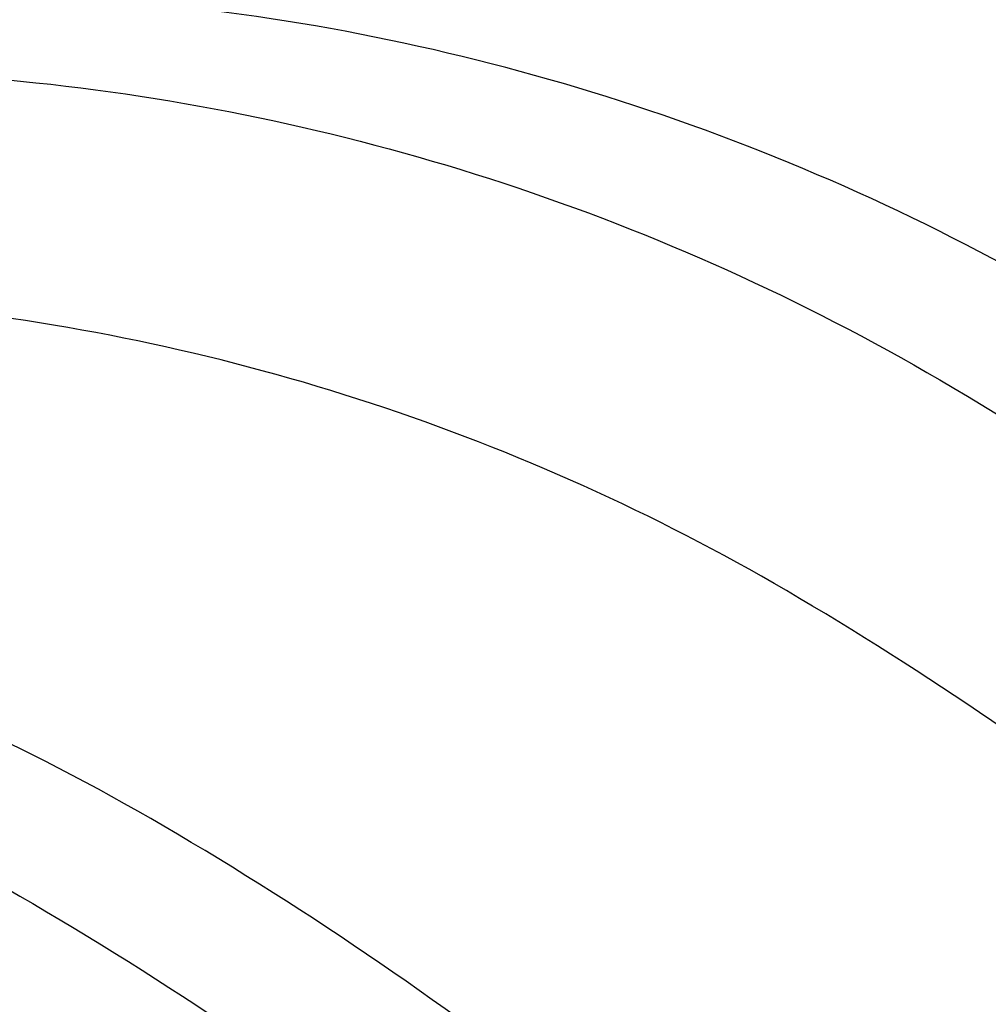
# Model space of a CAD drawing. Extents: x -19547 to -11561, y 2096 to 5601.
# Tile 66 of 168: x -18607 to -18572, y 3210 to 3245. Entities that reach past the tile are written whole.
import ezdxf

# ---------------------------------------------------------------- set-up
doc = ezdxf.new("R2010")
doc.units = 0
doc.header["$MEASUREMENT"] = 0
doc.layers.add('TANK', color=2, linetype='CONTINUOUS')

msp = doc.modelspace()

# ---------------------------------------------------------------- linework, layer by layer
at = {"layer": 'TANK', "elevation": 0}
for points in [[(-18478.748, 3080.545, 0.010233), (-18478.135, 3081.874, 0.106395), (-18471.647, 3113.704, 0.071312), (-18476.96, 3148.09, 0.017305), (-18481.157, 3160.332, 0.040291), (-18494.122, 3187.488, 0.057637), (-18519.824, 3221.928, 0.071312), (-18547.05, 3243.593, 0.106395), (-18577.908, 3253.743, 0.00181), (-18578.163, 3253.769, 0.00181)], [(-18494.532, 3071.429, 0.085407), (-18490.163, 3098.591, 0.071312), (-18495.746, 3134.726, 0.019282), (-18500.716, 3149.039, 0.038312), (-18513.78, 3176.127, 0.044515), (-18533.883, 3204.675, 0.013151), (-18540.776, 3212.378, 0.071312), (-18569.386, 3235.145, 0.106395), (-18601.813, 3245.811, 0.149431), (-18623.175, 3241.683), (-18630.348, 3237.468), (-18631.959, 3230.354)], [(-18630.348, 3237.468, -0.16913), (-18606.513, 3243.031, -0.106395), (-18574.086, 3232.365, -0.071312), (-18545.476, 3209.598, -0.016688), (-18536.838, 3199.732, -0.040957), (-18518.481, 3173.347, -0.038238), (-18505.438, 3146.313, -0.019356), (-18500.446, 3131.945, -0.071312), (-18494.863, 3095.811, -0.085141), (-18499.205, 3068.73, -0.085141)], [(-18511.295, 3061.747, 0.010321), (-18510.676, 3063.086, 0.106395), (-18504.188, 3094.916, 0.071312), (-18509.501, 3129.302, 0.017305), (-18513.698, 3141.544, 0.040291), (-18526.663, 3168.7, 0.057637), (-18552.365, 3203.141, 0.071312), (-18579.591, 3224.806, 0.106395), (-18610.449, 3234.956, 0.159299), (-18631.959, 3230.354), (-18637.386, 3227.221)], [(-18527.076, 3052.631, 0.085441), (-18522.703, 3079.804, 0.071312), (-18528.286, 3115.938, 0.019282), (-18533.257, 3130.252, 0.038312), (-18546.321, 3157.34, 0.044515), (-18566.424, 3185.888, 0.013151), (-18573.317, 3193.591, 0.071312), (-18601.927, 3216.358, 0.106395), (-18634.353, 3227.024, 0.051098), (-18641.94, 3227.052, 0.051098)], [(-18641.94, 3224.437, -0.019436), (-18639.054, 3224.243, -0.106395), (-18606.627, 3213.577, -0.071312), (-18578.017, 3190.81, -0.016688), (-18569.378, 3180.945, -0.040957), (-18551.022, 3154.559, -0.038238), (-18537.979, 3127.526, -0.019356), (-18532.987, 3113.158, -0.071312), (-18527.404, 3077.024, -0.085174), (-18531.749, 3049.932)]]:
    msp.add_lwpolyline(points, format="xyb", dxfattribs=at)

doc.saveas('drawing.dxf')
